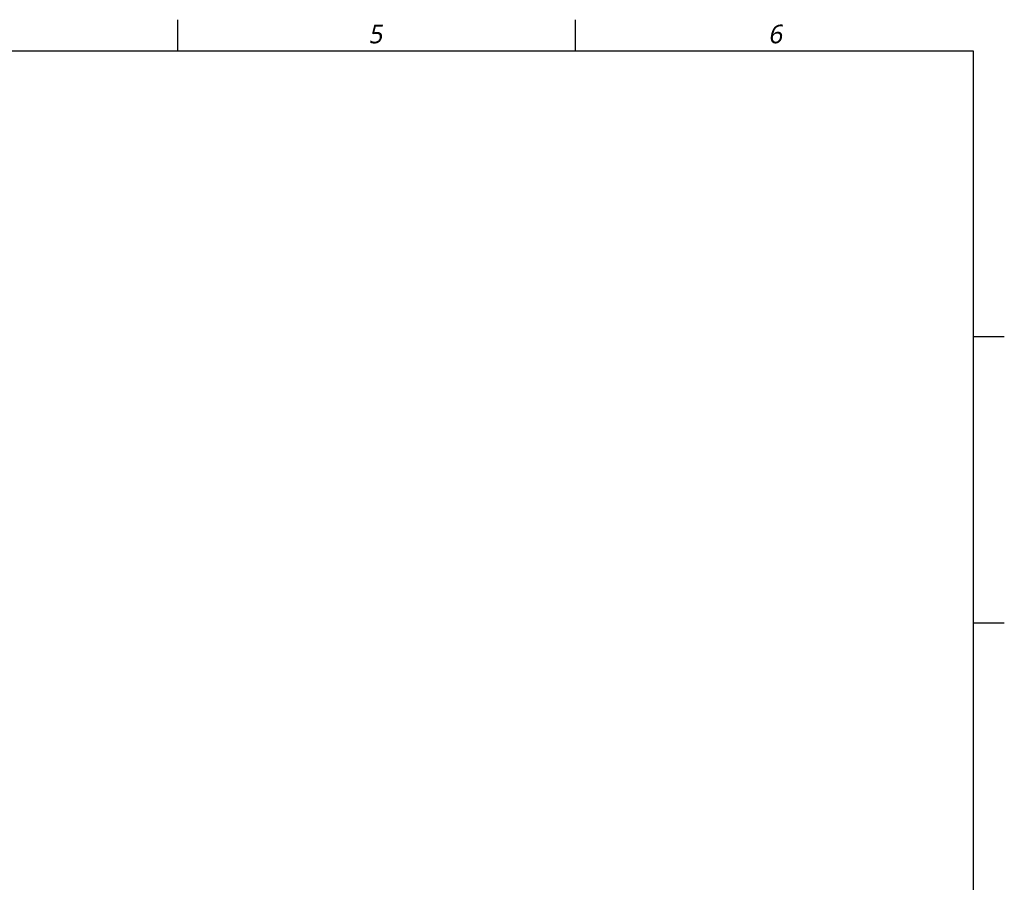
# Model space of a CAD drawing. Header units: millimetres. Extents: x 28 to 5852, y 59 to 4130.
# Tile 30 of 30: x 3586 to 5810, y 2141 to 4088. Entities that reach past the tile are written whole.
import ezdxf

# ---------------------------------------------------------------- set-up
doc = ezdxf.new("R2010")
doc.units = ezdxf.units.MM
doc.styles.add('TEXTSTYLE_2', font='malgun.ttf')

msp = doc.modelspace()

# ---------------------------------------------------------------- linework, layer by layer
at = {"color": 134}
for p, q in [((3943.333, 4018), (3943.333, 4088)), ((4841.667, 4018), (4841.667, 4088)), ((5810, 3371.667), (5740, 3371.667)), ((5810, 2725.333), (5740, 2725.333))]:
    msp.add_line(p, q, dxfattribs=at)
at = {"color": 7}
for p, q in [((350, 4018), (5740, 4018)), ((5740, 4018), (5740, 140))]:
    msp.add_line(p, q, dxfattribs=at)

# ---------------------------------------------------------------- texts
at = {"color": 134, "char_height": 42, "width": 48.3, "attachment_point": 1, "line_spacing_factor": 0.9, "style": 'TEXTSTYLE_2'}
for s, insert in [('\\Q10.0;5', (4373.907, 4076.673)), ('\\Q10.0;6', (5276.907, 4076.673))]:
    msp.add_mtext(s, dxfattribs=dict(at, insert=insert))

doc.saveas('drawing.dxf')
